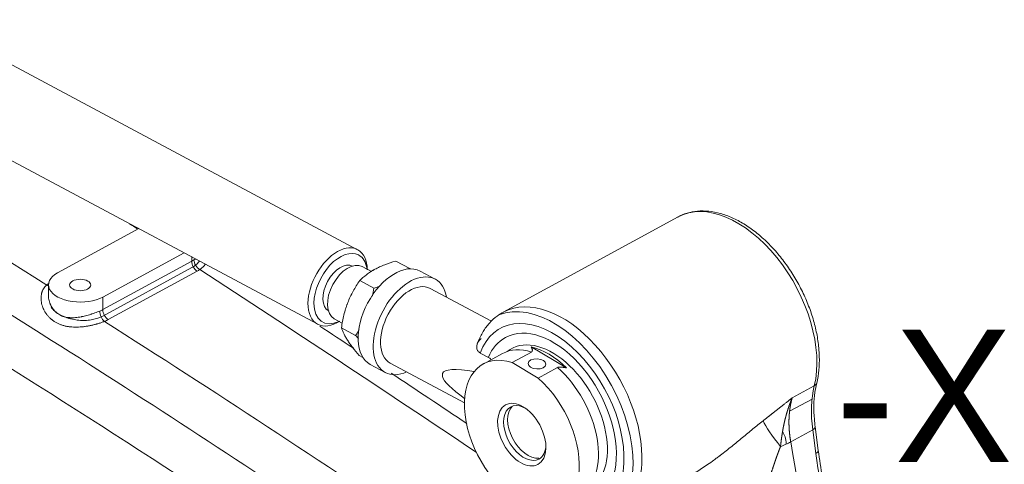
# Model space of a CAD drawing. Header units: millimetres. Extents: x -46 to 5160, y -5105 to -1541.
# Tile 102 of 104: x 5070 to 5107, y -4740 to -4723. Entities that reach past the tile are written whole.
import ezdxf
from ezdxf.enums import TextEntityAlignment as Align

# ---------------------------------------------------------------- set-up
doc = ezdxf.new("R2010")
doc.units = ezdxf.units.MM
doc.header["$LTSCALE"] = 0.3175
doc.layers.add('1轮廓实线层', color=7, linetype='Continuous', lineweight=18)
doc.layers.add('6文字层', color=3, linetype='Continuous', lineweight=13)

# ---------------------------------------------------------------- blocks, each defined once
blk = doc.blocks.new('MR10C-1488-Z')
at = {"layer": '1轮廓实线层'}
for p, q in [((5963.776, -5126.213), (5922.083, -5103.91)), ((5918.12, -5105.419), (5962.267, -5129.034)), ((5975.887, -5124.976), (5969.276, -5128.577)), ((5955.506, -5125.418), (5952.437, -5127.09)), ((5954.15, -5128.006), (5957.219, -5126.334)), ((5954.146, -5128.48), (5957.508, -5126.649)), ((5957.508, -5126.649), (5957.509, -5126.489)), ((5965.749, -5126.929), (5965.214, -5126.643)), ((5957.508, -5126.892), (5954.146, -5128.723)), ((5957.711, -5127.027), (5954.35, -5128.858)), ((5964.295, -5127.034), (5963.949, -5126.85)), ((5966.706, -5127.326), (5966.135, -5127.021)), ((5964.391, -5127.669), (5963.855, -5127.383)), ((5952.093, -5127.539), (5952.091, -5127.906)), ((5968.834, -5128.918), (5966.517, -5127.679)), ((5954.146, -5128.48), (5954.15, -5128.006)), ((5962.893, -5128.825), (5963.195, -5128.987)), ((5963.701, -5129.454), (5963.165, -5129.167)), ((5968.717, -5130.284), (5968.412, -5130.121)), ((5969.612, -5130.479), (5970.341, -5130.082)), ((5970.336, -5129.888), (5971.669, -5130.681)), ((5963.97, -5130.285), (5963.834, -5130.211)), ((5965.008, -5130.5), (5967.811, -5132)), ((5969.254, -5130.138), (5968.526, -5130.535)), ((5969.612, -5130.479), (5970.6, -5131.067)), ((5964.248, -5130.548), (5964.819, -5130.853)), ((5971.328, -5130.67), (5970.6, -5131.067)), ((5966.982, -5131.007), (5966.983, -5130.894)), ((5980.196, -5131.818), (5981.033, -5131.362)), ((5980.948, -5131.86), (5980.099, -5132.322)), ((5980.973, -5133.021), (5980.142, -5133.474)), ((5981.092, -5133.914), (5980.973, -5133.021)), ((5981.184, -5133.799), (5981.065, -5132.906))]:
    blk.add_line(p, q, dxfattribs=at)
for centre, major_axis, ratio, start_param, end_param in [((5977.991, -5128.84), (2.105, -3.864), 0.60337, 0.584479, 3.141571), ((5877.699, -5958.875), (497.491, -913.292), 0.60337, 2.30228, 2.302711), ((5977.991, -5128.84), (2.105, -3.864), 0.60337, 3.141571, 3.152144), ((5963.021, -5127.623), (-0.755, -1.411), 0.587081, 2.330204, 5.442147), ((5963.135, -5127.684), (0.679, 1.27), 0.587081, 6.283185, 8.58374), ((5963.135, -5127.684), (0.679, 1.27), 0.587081, 5.603448, 6.283185), ((5957.736, -5126.771), (0.153, -0.281), 0.60337, 3.969013, 5.440688), ((5957.842, -5126.706), (-0.182, 0.263), 0.656131, 0.760758, 2.232993), ((5963.135, -5127.684), (0.453, 0.846), 0.587081, 0.000025, 3.141519), ((5963.421, -5127.837), (0.528, 0.988), 0.587081, 0.000025, 3.14152), ((5965.191, -5128.784), (0.943, 1.764), 0.587081, 0.000025, 3.141519), ((5953.293, -5127.548), (-1.2, 0.009), 0.539704, 5.511469, 8.653062), ((5877.699, -5958.875), (497.491, -913.292), 0.60337, 2.284945, 2.299103), ((5965.762, -5129.09), (-0.943, -1.764), 0.587081, 2.49818, 6.283185), ((5965.762, -5129.09), (0.755, 1.411), 0.587081, 0.000026, 3.14152), ((5952.051, -5127.292), (-0.197, 0.252), 0.680853, 2.196648, 2.451275), ((5963.021, -5127.623), (-0.755, -1.411), 0.587081, 5.442147, 6.283185), ((5963.135, -5127.684), (0.679, 1.27), 0.587081, 2.300555, 3.821282), ((5971.044, -5132.624), (-2.105, 3.864), 0.60337, 3.21375, 6.212149), ((5971.381, -5132.441), (-2.105, 3.864), 0.60337, 3.918367, 6.273579), ((5954.231, -5128.67), (0.121, -0.296), 0.531083, 4.031958, 5.504442), ((5954.375, -5128.602), (0.153, -0.281), 0.60337, 3.969013, 5.440688), ((5971.044, -5132.624), (1.875, -3.442), 0.60337, 0.776774, 3.632089), ((5963.021, -5127.623), (-0.755, -1.411), 0.587081, 0, 0.81144), ((5971.044, -5132.624), (-1.684, 3.091), 0.60337, 3.918367, 6.283185), ((5971.044, -5132.624), (-1.684, 3.091), 0.60337, 0, 0.449165), ((5971.044, -5132.624), (-1.454, 2.67), 0.60337, 3.037055, 6.38772), ((5969.98, -5133.204), (1.454, -2.67), 0.60337, 2.577492, 8.400834), ((5970.708, -5132.807), (1.454, -2.67), 0.60337, 2.577492, 3.141628), ((5970.876, -5132.716), (1.485, -2.726), 0.60337, 2.041462, 2.653678), ((5965.762, -5129.09), (-0.943, -1.764), 0.587081, 0, 0.643463), ((5977.344, -5135.285), (10.359, -4.395), 0.110665, 2.700569, 3.145538), ((5970.708, -5132.807), (1.454, -2.67), 0.60337, 6.283139, 8.400834), ((5972.467, -5132.676), (5.474, -1.819), 0.222724, 3.171612, 3.255567), ((5977.344, -5135.285), (10.359, -4.395), 0.110665, 3.229494, 3.595177), ((5984.351, -5134.113), (-2.296, 4.215), 0.60337, 0.584479, 1.004591), ((5980.812, -5131.179), (0.311, -0.076), 0.665082, 5.653093, 6.283622), ((5970.092, -5133.143), (0.536, -0.984), 0.60337, 2.332844, 6.283185), ((5970.245, -5133.06), (-0.536, 0.984), 0.60337, 0.159433, 2.896219), ((5981.237, -5134.748), (2.188, -2.336), 0.126694, 3.522126, 4.111533), ((5980.748, -5132.948), (0.317, 0.042), 0.427785, 5.44328, 6.2787), ((5979.016, -5133.11), (-1.579, -0.26), 0.449538, 1.983661, 2.288326), ((5984.511, -5126.2), (3.427, -28.687), 0.185071, 4.946595, 5.50408), ((5970.092, -5133.143), (0.536, -0.984), 0.60337, 0, 0.776774), ((5980.867, -5133.841), (0.317, 0.042), 0.427785, 5.44328, 6.285205), ((5971.044, -5132.624), (-1.684, 3.091), 0.60337, 2.613231, 3.918367), ((5998.124, -5124.637), (-6.913, -23.773), 0.666677, 5.297048, 5.492355), ((5971.044, -5132.624), (1.875, -3.442), 0.60337, 0, 0.776774), ((5971.381, -5132.441), (-2.105, 3.864), 0.60337, 3.14151, 3.918367)]:
    blk.add_ellipse(centre, major_axis=major_axis, ratio=ratio, start_param=start_param, end_param=end_param, dxfattribs=at)
for centre, major_axis, ratio in [((5953.293, -5127.548), (-0.4, 0.003), 0.539704), ((5970.554, -5130.529), (-0.336, 0.017), 0.568732), ((5969.98, -5133.204), (-0.612, 1.124), 0.60337)]:
    blk.add_ellipse(centre, major_axis=major_axis, ratio=ratio, dxfattribs=at)
for points, knots in [([(5915.272, -5106.488), (5917.887, -5107.848), (5920.488, -5109.23), (5925.537, -5111.967), (5927.986, -5113.319), (5930.728, -5114.863), (5931.032, -5115.035), (5931.641, -5115.379), (5932.553, -5115.896), (5934.678, -5117.109), (5936.492, -5118.159), (5942.524, -5121.684), (5947.3, -5124.579), (5952.027, -5127.549)], [0.2646096, 0.2646096, 0.2646096, 0.2646096, 0.4178219, 0.4178219, 0.5633664, 0.5633664, 0.5815595, 0.5815595, 0.5997526, 0.6361387, 0.708911, 0.708911, 1, 1, 1, 1]), ([(5913.888, -5107.556), (5914.023, -5107.626), (5914.158, -5107.697), (5927.295, -5114.555), (5939.932, -5121.849), (5955.94, -5132.005), (5959.634, -5134.415), (5963.295, -5136.87)], [0.2109708, 0.2109708, 0.2109708, 0.2109708, 0.2172168, 0.2172168, 0.8177813, 0.8177813, 1, 1, 1, 1]), ([(5961.24, -5137.541), (5956.186, -5134.183), (5951.075, -5130.914), (5940.735, -5124.556), (5935.507, -5121.466), (5929.89, -5118.278), (5929.56, -5118.091), (5928.898, -5117.717), (5928.567, -5117.531), (5927.573, -5116.973), (5925.583, -5115.861), (5920.921, -5113.296), (5916.895, -5111.149), (5913.894, -5109.583), (5913.589, -5109.424), (5913.285, -5109.266)], [0, 0, 0, 0, 0.2508269, 0.2508269, 0.5016539, 0.5016539, 0.5173306, 0.5173306, 0.5330073, 0.5330073, 0.5643606, 0.6270674, 0.7524808, 0.7524808, 0.7666184, 0.7666184, 0.7666184, 0.7666184]), ([(5913.282, -5118.601), (5913.601, -5118.697), (5915.086, -5119.15), (5917.732, -5120.002), (5921.21, -5121.217), (5924.677, -5122.521), (5928.13, -5123.915), (5931.572, -5125.399), (5935, -5126.972), (5938.416, -5128.634), (5941.82, -5130.386), (5945.21, -5132.229), (5948.588, -5134.162), (5951.953, -5136.186), (5954.849, -5138.014), (5956.623, -5139.176), (5957.281, -5139.613)], [0.1748846, 0.1748846, 0.1748846, 0.1748846, 0.1924094, 0.2565459, 0.3206824, 0.3848189, 0.4489554, 0.5130919, 0.5772283, 0.6413648, 0.7055013, 0.7696378, 0.8337743, 0.8979107, 0.9620472, 1, 1, 1, 1]), ([(5913.282, -5119.664), (5913.969, -5119.866), (5915.709, -5120.393), (5918.497, -5121.295), (5921.646, -5122.391), (5924.787, -5123.562), (5927.922, -5124.81), (5931.051, -5126.133), (5934.17, -5127.532), (5937.278, -5129.004), (5940.371, -5130.55), (5943.45, -5132.168), (5946.516, -5133.86), (5949.568, -5135.624), (5952.599, -5137.458), (5955.111, -5139.045), (5956.609, -5140.024), (5957.109, -5140.354)], [0.1934834, 0.1934834, 0.1934834, 0.1934834, 0.2307169, 0.2877813, 0.3447912, 0.401779, 0.4587774, 0.5158076, 0.5728981, 0.6299128, 0.6868723, 0.7438099, 0.8007587, 0.8577411, 0.9147814, 0.9714776, 1, 1, 1, 1]), ([(5981.123, -5131.255), (5981.143, -5131.174), (5981.191, -5130.936), (5981.232, -5130.518), (5981.219, -5129.996), (5981.146, -5129.452), (5981.015, -5128.897), (5980.829, -5128.341), (5980.591, -5127.795), (5980.307, -5127.269), (5979.98, -5126.77), (5979.617, -5126.309), (5979.225, -5125.893), (5978.808, -5125.531), (5978.374, -5125.229), (5977.93, -5124.994), (5977.484, -5124.832), (5977.045, -5124.748), (5976.62, -5124.742), (5976.227, -5124.825), (5975.972, -5124.913), (5975.863, -5124.99), (5975.86, -5124.993)], [0, 0, 0, 0, 0.02896, 0.082845, 0.136879, 0.190963, 0.24499, 0.298946, 0.352848, 0.406728, 0.460625, 0.514567, 0.568593, 0.622743, 0.677042, 0.731487, 0.785982, 0.840267, 0.893959, 0.946686, 0.998378, 1, 1, 1, 1]), ([(5957.651, -5126.796), (5957.656, -5126.792), (5957.662, -5126.787), (5957.689, -5126.765), (5957.708, -5126.748), (5957.744, -5126.712), (5957.76, -5126.695), (5957.783, -5126.666), (5957.791, -5126.655), (5957.798, -5126.644)], [0, 0, 0, 0, 0.089892, 0.089892, 0.432509, 0.432509, 0.775127, 0.775127, 1, 1, 1, 1]), ([(5958.024, -5126.764), (5958.022, -5126.768), (5958.019, -5126.772), (5958.013, -5126.781), (5958.009, -5126.786), (5957.991, -5126.809), (5957.975, -5126.828), (5957.937, -5126.866), (5957.916, -5126.885), (5957.87, -5126.923), (5957.845, -5126.943), (5957.817, -5126.962)], [0, 0, 0, 0, 0.064075, 0.064075, 0.13607, 0.13607, 0.424046, 0.424046, 0.712023, 0.712023, 1, 1, 1, 1]), ([(5965.214, -5126.643), (5965.07, -5126.686), (5964.932, -5126.732), (5964.734, -5126.809), (5964.67, -5126.837), (5964.546, -5126.893), (5964.486, -5126.923), (5964.414, -5126.963), (5964.4, -5126.971), (5964.379, -5126.983), (5964.372, -5126.987), (5964.358, -5126.995), (5964.323, -5127.015), (5964.289, -5127.036), (5964.21, -5127.087), (5964.161, -5127.122), (5964.019, -5127.229), (5963.934, -5127.305), (5963.855, -5127.383)], [0, 0, 0, 0, 0.25, 0.25, 0.375, 0.375, 0.5, 0.5, 0.53125, 0.53125, 0.546875, 0.546875, 0.5625, 0.625, 0.625, 0.75, 0.75, 1, 1, 1, 1]), ([(5952.027, -5127.549), (5952.05, -5127.531), (5952.08, -5127.509), (5952.112, -5127.489), (5952.117, -5127.486)], [0, 0, 0, 0, 0.828776, 1, 1, 1, 1]), ([(5963.855, -5127.383), (5963.766, -5127.511), (5963.683, -5127.643), (5963.569, -5127.851), (5963.533, -5127.921), (5963.465, -5128.066), (5963.433, -5128.14), (5963.396, -5128.235), (5963.389, -5128.254), (5963.379, -5128.283), (5963.375, -5128.292), (5963.368, -5128.312), (5963.351, -5128.36), (5963.335, -5128.408), (5963.299, -5128.525), (5963.277, -5128.604), (5963.219, -5128.842), (5963.189, -5129.004), (5963.165, -5129.167)], [0, 0, 0, 0, 0.25, 0.25, 0.375, 0.375, 0.5, 0.5, 0.53125, 0.53125, 0.546875, 0.546875, 0.5625, 0.625, 0.625, 0.75, 0.75, 1, 1, 1, 1]), ([(5954.207, -5128.926), (5954.172, -5128.94), (5954.136, -5128.953), (5954.061, -5128.979), (5954.023, -5128.991), (5953.964, -5129.009), (5953.944, -5129.015), (5953.914, -5129.024), (5953.903, -5129.026), (5953.883, -5129.032), (5953.873, -5129.035), (5953.821, -5129.049), (5953.779, -5129.059), (5953.695, -5129.078), (5953.653, -5129.086), (5953.568, -5129.102), (5953.525, -5129.109), (5953.461, -5129.118), (5953.439, -5129.121), (5953.407, -5129.125), (5953.396, -5129.126), (5953.374, -5129.128), (5953.363, -5129.129), (5953.309, -5129.134), (5953.266, -5129.137), (5953.181, -5129.141), (5953.139, -5129.141), (5953.055, -5129.14), (5953.013, -5129.138), (5952.961, -5129.134), (5952.951, -5129.133), (5952.93, -5129.131), (5952.899, -5129.128), (5952.869, -5129.124), (5952.809, -5129.115), (5952.73, -5129.1), (5952.654, -5129.08), (5952.598, -5129.062), (5952.579, -5129.056), (5952.543, -5129.042), (5952.525, -5129.035), (5952.472, -5129.013), (5952.437, -5128.997), (5952.371, -5128.962), (5952.307, -5128.924), (5952.248, -5128.881), (5952.213, -5128.852), (5952.206, -5128.846), (5952.192, -5128.834), (5952.185, -5128.828), (5952.164, -5128.81), (5952.151, -5128.798), (5952.112, -5128.76), (5952.064, -5128.708), (5952.021, -5128.652), (5951.981, -5128.594), (5951.963, -5128.564), (5951.937, -5128.519), (5951.929, -5128.503), (5951.917, -5128.48), (5951.914, -5128.472), (5951.906, -5128.457), (5951.903, -5128.449), (5951.885, -5128.409), (5951.873, -5128.377), (5951.851, -5128.313), (5951.842, -5128.28), (5951.828, -5128.215), (5951.822, -5128.182), (5951.817, -5128.141), (5951.816, -5128.133), (5951.815, -5128.116), (5951.814, -5128.108), (5951.813, -5128.083), (5951.812, -5128.067), (5951.812, -5128.018), (5951.813, -5127.986), (5951.821, -5127.923), (5951.826, -5127.891), (5951.838, -5127.846), (5951.842, -5127.831), (5951.849, -5127.808), (5951.852, -5127.801), (5951.857, -5127.786), (5951.86, -5127.779), (5951.875, -5127.742), (5951.889, -5127.715), (5951.921, -5127.662), (5951.939, -5127.637), (5951.98, -5127.591), (5952.002, -5127.569), (5952.027, -5127.549)], [0, 0, 0, 0, 0.03125, 0.03125, 0.0625, 0.0625, 0.078125, 0.078125, 0.085938, 0.085938, 0.09375, 0.09375, 0.125, 0.125, 0.15625, 0.15625, 0.1875, 0.1875, 0.203125, 0.203125, 0.210938, 0.210938, 0.21875, 0.21875, 0.25, 0.25, 0.28125, 0.28125, 0.3125, 0.3125, 0.320313, 0.320313, 0.328125, 0.34375, 0.34375, 0.375, 0.40625, 0.40625, 0.421875, 0.421875, 0.4375, 0.4375, 0.46875, 0.46875, 0.5, 0.53125, 0.53125, 0.539063, 0.539063, 0.546875, 0.546875, 0.5625, 0.5625, 0.59375, 0.625, 0.625, 0.65625, 0.65625, 0.671875, 0.671875, 0.679688, 0.679688, 0.6875, 0.6875, 0.71875, 0.71875, 0.75, 0.75, 0.78125, 0.78125, 0.789062, 0.789062, 0.796875, 0.796875, 0.8125, 0.8125, 0.84375, 0.84375, 0.875, 0.875, 0.890625, 0.890625, 0.898438, 0.898438, 0.90625, 0.90625, 0.9375, 0.9375, 0.96875, 0.96875, 1, 1, 1, 1]), ([(5952.091, -5127.92), (5952.091, -5127.948), (5952.092, -5127.977), (5952.098, -5128.034), (5952.103, -5128.064), (5952.114, -5128.123), (5952.121, -5128.152), (5952.135, -5128.196), (5952.139, -5128.21), (5952.147, -5128.232), (5952.149, -5128.239), (5952.155, -5128.254), (5952.158, -5128.261), (5952.172, -5128.296), (5952.185, -5128.324), (5952.214, -5128.378), (5952.23, -5128.404), (5952.264, -5128.455), (5952.282, -5128.48), (5952.313, -5128.515), (5952.323, -5128.526), (5952.339, -5128.543), (5952.345, -5128.549), (5952.356, -5128.56), (5952.362, -5128.565), (5952.391, -5128.592), (5952.439, -5128.632), (5952.493, -5128.665), (5952.535, -5128.688), (5952.549, -5128.695), (5952.571, -5128.705), (5952.579, -5128.708), (5952.594, -5128.715), (5952.601, -5128.718), (5952.616, -5128.724), (5952.624, -5128.727), (5952.64, -5128.732), (5952.647, -5128.735), (5952.671, -5128.743), (5952.687, -5128.747), (5952.735, -5128.76), (5952.768, -5128.767), (5952.834, -5128.777), (5952.868, -5128.781), (5952.92, -5128.784), (5952.937, -5128.785), (5952.963, -5128.786), (5952.972, -5128.786), (5952.99, -5128.786), (5952.998, -5128.786), (5953.043, -5128.785), (5953.078, -5128.783), (5953.149, -5128.777), (5953.185, -5128.773), (5953.256, -5128.763), (5953.292, -5128.757), (5953.338, -5128.748), (5953.347, -5128.747), (5953.365, -5128.743), (5953.392, -5128.737), (5953.419, -5128.731), (5953.472, -5128.719), (5953.507, -5128.71), (5953.578, -5128.691), (5953.612, -5128.681), (5953.664, -5128.665), (5953.681, -5128.66), (5953.707, -5128.652), (5953.716, -5128.649), (5953.733, -5128.643), (5953.741, -5128.64), (5953.784, -5128.626), (5953.817, -5128.615), (5953.881, -5128.592), (5953.913, -5128.58), (5953.974, -5128.557), (5954.004, -5128.545), (5954.033, -5128.533)], [0, 0, 0, 0, 0.037845, 0.037845, 0.077934, 0.077934, 0.118024, 0.118024, 0.138069, 0.138069, 0.148092, 0.148092, 0.158114, 0.158114, 0.198204, 0.198204, 0.238294, 0.238294, 0.278383, 0.278383, 0.298428, 0.298428, 0.308451, 0.308451, 0.318473, 0.318473, 0.358563, 0.398653, 0.398653, 0.418698, 0.418698, 0.42872, 0.42872, 0.438743, 0.438743, 0.448765, 0.448765, 0.458788, 0.458788, 0.478832, 0.478832, 0.518922, 0.518922, 0.559012, 0.559012, 0.579057, 0.579057, 0.589079, 0.589079, 0.599102, 0.599102, 0.639192, 0.639192, 0.679282, 0.679282, 0.719371, 0.719371, 0.729394, 0.729394, 0.739416, 0.759461, 0.759461, 0.799551, 0.799551, 0.839641, 0.839641, 0.859686, 0.859686, 0.869708, 0.869708, 0.879731, 0.879731, 0.91982, 0.91982, 0.95991, 0.95991, 1, 1, 1, 1]), ([(5954.083, -5128.755), (5954.045, -5128.773), (5954.005, -5128.789), (5953.931, -5128.814), (5953.898, -5128.824), (5953.829, -5128.842), (5953.793, -5128.85), (5953.684, -5128.871), (5953.609, -5128.88), (5953.456, -5128.889), (5953.376, -5128.889), (5953.22, -5128.88), (5953.142, -5128.87), (5953.026, -5128.85), (5952.987, -5128.842), (5952.912, -5128.824), (5952.838, -5128.803), (5952.767, -5128.779), (5952.698, -5128.753), (5952.664, -5128.739), (5952.565, -5128.694), (5952.504, -5128.661), (5952.393, -5128.588), (5952.342, -5128.548), (5952.258, -5128.47), (5952.224, -5128.431), (5952.195, -5128.39)], [0, 0, 0, 0, 0.067387, 0.067387, 0.119765, 0.119765, 0.172144, 0.172144, 0.2769, 0.2769, 0.381657, 0.381657, 0.486414, 0.486414, 0.538792, 0.538792, 0.59117, 0.643549, 0.643549, 0.695927, 0.695927, 0.800684, 0.800684, 0.90544, 0.90544, 1, 1, 1, 1]), ([(5969.306, -5128.57), (5969.216, -5128.613), (5969.018, -5128.729), (5968.75, -5128.979), (5968.506, -5129.306), (5968.369, -5129.583), (5968.307, -5129.745), (5968.298, -5129.772)], [0, 0, 0, 0, 0.190074, 0.440905, 0.692931, 0.949604, 1, 1, 1, 1]), ([(5954.083, -5128.755), (5954.104, -5128.745), (5954.125, -5128.735), (5954.145, -5128.724), (5954.146, -5128.724), (5954.146, -5128.723)], [0, 0, 0, 0, 0.96877, 0.96877, 1, 1, 1, 1]), ([(5963.165, -5129.167), (5963.187, -5129.235), (5963.215, -5129.306), (5963.27, -5129.422), (5963.291, -5129.461), (5963.337, -5129.544), (5963.363, -5129.587), (5963.399, -5129.642), (5963.406, -5129.653), (5963.417, -5129.67), (5963.421, -5129.676), (5963.428, -5129.687), (5963.448, -5129.716), (5963.468, -5129.745), (5963.517, -5129.815), (5963.553, -5129.862), (5963.664, -5130.008), (5963.746, -5130.108), (5963.834, -5130.211)], [0, 0, 0, 0, 0.25, 0.25, 0.375, 0.375, 0.5, 0.5, 0.53125, 0.53125, 0.546875, 0.546875, 0.5625, 0.625, 0.625, 0.75, 0.75, 1, 1, 1, 1]), ([(5968.412, -5130.121), (5968.41, -5130.119), (5968.371, -5130.098), (5968.334, -5130.063), (5968.291, -5129.991), (5968.269, -5129.909), (5968.285, -5129.784), (5968.346, -5129.667), (5968.41, -5129.604), (5968.446, -5129.576)], [0, 0, 0, 0, 0.01223, 0.214096, 0.240229, 0.427108, 0.613299, 0.81461, 1, 1, 1, 1]), ([(5970.341, -5130.082), (5970.346, -5130.079), (5970.35, -5130.076), (5970.357, -5130.071), (5970.358, -5130.069), (5970.362, -5130.066), (5970.363, -5130.064), (5970.368, -5130.058), (5970.37, -5130.054), (5970.374, -5130.046), (5970.375, -5130.042), (5970.377, -5130.036), (5970.377, -5130.034), (5970.378, -5130.03), (5970.378, -5130.027), (5970.379, -5130.021), (5970.379, -5130.017), (5970.379, -5130.004), (5970.378, -5129.996), (5970.374, -5129.979), (5970.372, -5129.971), (5970.368, -5129.958), (5970.367, -5129.954), (5970.363, -5129.946), (5970.362, -5129.942), (5970.357, -5129.929), (5970.353, -5129.921), (5970.345, -5129.904), (5970.34, -5129.896), (5970.336, -5129.888)], [0, 0, 0, 0, 0.0625, 0.0625, 0.09375, 0.09375, 0.125, 0.125, 0.1875, 0.1875, 0.25, 0.25, 0.28125, 0.28125, 0.3125, 0.3125, 0.375, 0.375, 0.5, 0.5, 0.625, 0.625, 0.6875, 0.6875, 0.75, 0.75, 0.875, 0.875, 1, 1, 1, 1]), ([(5968.717, -5130.284), (5968.735, -5130.293), (5968.773, -5130.319), (5968.803, -5130.354), (5968.816, -5130.376)], [0, 0, 0, 0, 0.437789, 1, 1, 1, 1]), ([(5971.669, -5130.681), (5971.655, -5130.678), (5971.641, -5130.675), (5971.612, -5130.67), (5971.598, -5130.668), (5971.569, -5130.663), (5971.555, -5130.661), (5971.526, -5130.657), (5971.512, -5130.655), (5971.482, -5130.653), (5971.468, -5130.652), (5971.445, -5130.651), (5971.438, -5130.651), (5971.423, -5130.651), (5971.416, -5130.651), (5971.401, -5130.652), (5971.393, -5130.652), (5971.383, -5130.654), (5971.379, -5130.654), (5971.372, -5130.655), (5971.368, -5130.656), (5971.358, -5130.658), (5971.352, -5130.66), (5971.342, -5130.663), (5971.339, -5130.664), (5971.333, -5130.667), (5971.331, -5130.668), (5971.328, -5130.67)], [0, 0, 0, 0, 0.125, 0.125, 0.25, 0.25, 0.375, 0.375, 0.5, 0.5, 0.625, 0.625, 0.6875, 0.6875, 0.75, 0.75, 0.8125, 0.8125, 0.84375, 0.84375, 0.875, 0.875, 0.9375, 0.9375, 0.96875, 0.96875, 1, 1, 1, 1]), ([(5981.065, -5132.906), (5981.053, -5132.81), (5981.023, -5132.534), (5981.008, -5132.093), (5981.044, -5131.637), (5981.095, -5131.369), (5981.123, -5131.255)], [0, 0, 0, 0, 0.157814, 0.459421, 0.760503, 1, 1, 1, 1]), ([(5979.096, -5132.682), (5979.101, -5132.678), (5979.112, -5132.669), (5979.129, -5132.656), (5979.146, -5132.643), (5979.162, -5132.63), (5979.179, -5132.616), (5979.196, -5132.603), (5979.213, -5132.59), (5979.23, -5132.576), (5979.247, -5132.563), (5979.265, -5132.549), (5979.282, -5132.535), (5979.3, -5132.521), (5979.317, -5132.508), (5979.335, -5132.494), (5979.353, -5132.48), (5979.371, -5132.466), (5979.389, -5132.451), (5979.407, -5132.437), (5979.425, -5132.423), (5979.443, -5132.409), (5979.461, -5132.394), (5979.48, -5132.38), (5979.498, -5132.365), (5979.517, -5132.35), (5979.536, -5132.336), (5979.555, -5132.321), (5979.573, -5132.306), (5979.592, -5132.291), (5979.612, -5132.276), (5979.631, -5132.261), (5979.658, -5132.24), (5979.693, -5132.212), (5979.736, -5132.179), (5979.78, -5132.144), (5979.824, -5132.11), (5979.869, -5132.075), (5979.914, -5132.039), (5979.96, -5132.003), (5980.006, -5131.967), (5980.053, -5131.93), (5980.1, -5131.893), (5980.148, -5131.856), (5980.18, -5131.83), (5980.196, -5131.818)], [0, 0, 0, 0, 0.014736, 0.029565, 0.044487, 0.0595, 0.074607, 0.089806, 0.105097, 0.120481, 0.135958, 0.151528, 0.167191, 0.182946, 0.198794, 0.214735, 0.230769, 0.246896, 0.263117, 0.27943, 0.295836, 0.312336, 0.328928, 0.345614, 0.362394, 0.379266, 0.396232, 0.413291, 0.430444, 0.44769, 0.465029, 0.482462, 0.499988, 0.538815, 0.578158, 0.618016, 0.658391, 0.699282, 0.74069, 0.782614, 0.825056, 0.868016, 0.911493, 0.955487, 1, 1, 1, 1]), ([(5980.196, -5131.818), (5980.195, -5131.822), (5980.191, -5131.83), (5980.186, -5131.843), (5980.181, -5131.855), (5980.175, -5131.868), (5980.17, -5131.88), (5980.165, -5131.893), (5980.16, -5131.905), (5980.155, -5131.918), (5980.15, -5131.93), (5980.145, -5131.943), (5980.141, -5131.955), (5980.136, -5131.967), (5980.131, -5131.98), (5980.126, -5131.992), (5980.122, -5132.004), (5980.117, -5132.017), (5980.112, -5132.029), (5980.108, -5132.041), (5980.103, -5132.053), (5980.099, -5132.066), (5980.095, -5132.078), (5980.09, -5132.09), (5980.086, -5132.102), (5980.082, -5132.114), (5980.077, -5132.126), (5980.073, -5132.138), (5980.069, -5132.15), (5980.065, -5132.162), (5980.061, -5132.174), (5980.057, -5132.186), (5980.053, -5132.198), (5980.049, -5132.21), (5980.045, -5132.222), (5980.041, -5132.234), (5980.037, -5132.246), (5980.033, -5132.258), (5980.03, -5132.269), (5980.026, -5132.281), (5980.022, -5132.293), (5980.018, -5132.305), (5980.015, -5132.316), (5980.011, -5132.328), (5980.008, -5132.34), (5980.004, -5132.351), (5980.001, -5132.363), (5979.997, -5132.375), (5979.994, -5132.386), (5979.99, -5132.398), (5979.987, -5132.409), (5979.984, -5132.421), (5979.981, -5132.432), (5979.977, -5132.444), (5979.974, -5132.455), (5979.971, -5132.466), (5979.968, -5132.478), (5979.965, -5132.489), (5979.962, -5132.5), (5979.959, -5132.511), (5979.956, -5132.523), (5979.953, -5132.534), (5979.95, -5132.545), (5979.947, -5132.556), (5979.944, -5132.567), (5979.941, -5132.578), (5979.938, -5132.589), (5979.936, -5132.6), (5979.933, -5132.611), (5979.93, -5132.622), (5979.927, -5132.633), (5979.925, -5132.644), (5979.922, -5132.655), (5979.919, -5132.666), (5979.917, -5132.677), (5979.914, -5132.687), (5979.912, -5132.698), (5979.909, -5132.709), (5979.907, -5132.72), (5979.904, -5132.73), (5979.902, -5132.741), (5979.9, -5132.751), (5979.897, -5132.762), (5979.895, -5132.772), (5979.893, -5132.783), (5979.89, -5132.793), (5979.888, -5132.804), (5979.886, -5132.814), (5979.884, -5132.825), (5979.881, -5132.835), (5979.879, -5132.845), (5979.877, -5132.855), (5979.875, -5132.866), (5979.873, -5132.876), (5979.871, -5132.886), (5979.869, -5132.896), (5979.867, -5132.906), (5979.865, -5132.916), (5979.863, -5132.926), (5979.861, -5132.936), (5979.859, -5132.946), (5979.857, -5132.956), (5979.855, -5132.966), (5979.853, -5132.976), (5979.852, -5132.986), (5979.85, -5132.995), (5979.848, -5133.005), (5979.846, -5133.015), (5979.845, -5133.025), (5979.843, -5133.034), (5979.841, -5133.044), (5979.839, -5133.053), (5979.838, -5133.063), (5979.836, -5133.072), (5979.835, -5133.082), (5979.833, -5133.091), (5979.831, -5133.101), (5979.83, -5133.11), (5979.828, -5133.119), (5979.827, -5133.129), (5979.825, -5133.138), (5979.824, -5133.147), (5979.822, -5133.156), (5979.821, -5133.165), (5979.819, -5133.174), (5979.818, -5133.184), (5979.816, -5133.193), (5979.815, -5133.202), (5979.814, -5133.21), (5979.812, -5133.219), (5979.811, -5133.228), (5979.81, -5133.237), (5979.808, -5133.246), (5979.807, -5133.255), (5979.806, -5133.263), (5979.805, -5133.272), (5979.803, -5133.281), (5979.802, -5133.289), (5979.801, -5133.298), (5979.8, -5133.306), (5979.798, -5133.315), (5979.797, -5133.323), (5979.796, -5133.332), (5979.795, -5133.34), (5979.794, -5133.348), (5979.793, -5133.357), (5979.792, -5133.365), (5979.79, -5133.373), (5979.789, -5133.381), (5979.788, -5133.39), (5979.787, -5133.398), (5979.786, -5133.406), (5979.785, -5133.414), (5979.784, -5133.422), (5979.783, -5133.43), (5979.782, -5133.438), (5979.781, -5133.445), (5979.78, -5133.453), (5979.779, -5133.461), (5979.778, -5133.469), (5979.777, -5133.477), (5979.776, -5133.484), (5979.775, -5133.492), (5979.774, -5133.499), (5979.773, -5133.507), (5979.773, -5133.514), (5979.772, -5133.522), (5979.771, -5133.529), (5979.77, -5133.537), (5979.769, -5133.544), (5979.768, -5133.551), (5979.767, -5133.559), (5979.766, -5133.566), (5979.766, -5133.573), (5979.765, -5133.58), (5979.764, -5133.587), (5979.763, -5133.594), (5979.762, -5133.601), (5979.761, -5133.608), (5979.761, -5133.615), (5979.76, -5133.622), (5979.759, -5133.629), (5979.758, -5133.636), (5979.758, -5133.643), (5979.757, -5133.649), (5979.756, -5133.654), (5979.756, -5133.656)], [0, 0, 0, 0, 0.007519, 0.015015, 0.022487, 0.029935, 0.037359, 0.044759, 0.052136, 0.059489, 0.066818, 0.074124, 0.081406, 0.088664, 0.095899, 0.103111, 0.110298, 0.117463, 0.124603, 0.131721, 0.138815, 0.145885, 0.152932, 0.159956, 0.166956, 0.173934, 0.180887, 0.187818, 0.194725, 0.201609, 0.20847, 0.215308, 0.222122, 0.228913, 0.235682, 0.242427, 0.249149, 0.255848, 0.262523, 0.269176, 0.275806, 0.282413, 0.288997, 0.295558, 0.302096, 0.308611, 0.315104, 0.321573, 0.32802, 0.334443, 0.340844, 0.347223, 0.353578, 0.359911, 0.366221, 0.372508, 0.378772, 0.385014, 0.391233, 0.39743, 0.403603, 0.409755, 0.415883, 0.421989, 0.428073, 0.434133, 0.440172, 0.446188, 0.452181, 0.458152, 0.4641, 0.470026, 0.475929, 0.48181, 0.487669, 0.493505, 0.499318, 0.50511, 0.510879, 0.516625, 0.522349, 0.528051, 0.533731, 0.539388, 0.545023, 0.550635, 0.556225, 0.561793, 0.567339, 0.572863, 0.578364, 0.583843, 0.5893, 0.594734, 0.600146, 0.605536, 0.610904, 0.61625, 0.621573, 0.626875, 0.632154, 0.637411, 0.642646, 0.647858, 0.653049, 0.658217, 0.663364, 0.668488, 0.67359, 0.67867, 0.683727, 0.688763, 0.693776, 0.698768, 0.703737, 0.708684, 0.71361, 0.718513, 0.723393, 0.728252, 0.733089, 0.737904, 0.742696, 0.747467, 0.752215, 0.756942, 0.761646, 0.766328, 0.770988, 0.775626, 0.780242, 0.784836, 0.789408, 0.793957, 0.798485, 0.80299, 0.807474, 0.811935, 0.816374, 0.820791, 0.825186, 0.829559, 0.83391, 0.838239, 0.842545, 0.84683, 0.851092, 0.855332, 0.85955, 0.863746, 0.86792, 0.872071, 0.876201, 0.880308, 0.884393, 0.888456, 0.892497, 0.896516, 0.900512, 0.904486, 0.908438, 0.912368, 0.916275, 0.920161, 0.924024, 0.927865, 0.931683, 0.93548, 0.939254, 0.943006, 0.946735, 0.950443, 0.954128, 0.95779, 0.961431, 0.965049, 0.968645, 0.972218, 0.975769, 0.979298, 0.982804, 0.986288, 0.98975, 0.993189, 0.996606, 1, 1, 1, 1]), ([(5980.196, -5131.818), (5980.195, -5131.821), (5980.193, -5131.828), (5980.19, -5131.839), (5980.188, -5131.849), (5980.185, -5131.86), (5980.182, -5131.871), (5980.179, -5131.881), (5980.177, -5131.892), (5980.174, -5131.903), (5980.171, -5131.913), (5980.169, -5131.924), (5980.166, -5131.935), (5980.164, -5131.945), (5980.161, -5131.956), (5980.159, -5131.967), (5980.156, -5131.977), (5980.154, -5131.988), (5980.152, -5131.999), (5980.149, -5132.01), (5980.147, -5132.021), (5980.145, -5132.031), (5980.143, -5132.042), (5980.141, -5132.053), (5980.139, -5132.064), (5980.136, -5132.075), (5980.134, -5132.086), (5980.132, -5132.097), (5980.13, -5132.107), (5980.129, -5132.118), (5980.127, -5132.129), (5980.125, -5132.14), (5980.123, -5132.151), (5980.121, -5132.162), (5980.119, -5132.173), (5980.118, -5132.184), (5980.116, -5132.195), (5980.114, -5132.206), (5980.113, -5132.217), (5980.111, -5132.228), (5980.11, -5132.239), (5980.108, -5132.25), (5980.107, -5132.261), (5980.105, -5132.272), (5980.104, -5132.283), (5980.102, -5132.295), (5980.101, -5132.306), (5980.1, -5132.317), (5980.098, -5132.328), (5980.097, -5132.339), (5980.096, -5132.35), (5980.095, -5132.361), (5980.094, -5132.372), (5980.093, -5132.384), (5980.092, -5132.395), (5980.091, -5132.406), (5980.09, -5132.417), (5980.089, -5132.428), (5980.088, -5132.44), (5980.087, -5132.451), (5980.086, -5132.462), (5980.085, -5132.473), (5980.084, -5132.485), (5980.084, -5132.496), (5980.083, -5132.507), (5980.082, -5132.518), (5980.082, -5132.53), (5980.081, -5132.545), (5980.08, -5132.564), (5980.079, -5132.586), (5980.078, -5132.609), (5980.077, -5132.632), (5980.077, -5132.654), (5980.076, -5132.677), (5980.076, -5132.7), (5980.076, -5132.723), (5980.076, -5132.746), (5980.076, -5132.769), (5980.076, -5132.792), (5980.077, -5132.815), (5980.077, -5132.838), (5980.078, -5132.861), (5980.079, -5132.884), (5980.079, -5132.908), (5980.081, -5132.931), (5980.082, -5132.954), (5980.083, -5132.977), (5980.085, -5133.001), (5980.086, -5133.024), (5980.088, -5133.048), (5980.09, -5133.071), (5980.092, -5133.095), (5980.094, -5133.118), (5980.096, -5133.142), (5980.098, -5133.165), (5980.101, -5133.189), (5980.104, -5133.212), (5980.106, -5133.236), (5980.109, -5133.26), (5980.112, -5133.284), (5980.116, -5133.307), (5980.119, -5133.331), (5980.122, -5133.355), (5980.126, -5133.379), (5980.13, -5133.402), (5980.134, -5133.426), (5980.138, -5133.45), (5980.14, -5133.466), (5980.142, -5133.474)], [0, 0, 0, 0, 0.007053, 0.014103, 0.021148, 0.02819, 0.035229, 0.042264, 0.049295, 0.056322, 0.063346, 0.070366, 0.077382, 0.084395, 0.091404, 0.098409, 0.10541, 0.112408, 0.119403, 0.126393, 0.133381, 0.140364, 0.147344, 0.15432, 0.161292, 0.168261, 0.175226, 0.182188, 0.189145, 0.1961, 0.20305, 0.209997, 0.216941, 0.22388, 0.230817, 0.237749, 0.244678, 0.251603, 0.258525, 0.265443, 0.272357, 0.279268, 0.286176, 0.293079, 0.299979, 0.306876, 0.313769, 0.320658, 0.327544, 0.334426, 0.341304, 0.348179, 0.355051, 0.361918, 0.368783, 0.375643, 0.3825, 0.389354, 0.396204, 0.40305, 0.409893, 0.416733, 0.423568, 0.430401, 0.437229, 0.444054, 0.450876, 0.457694, 0.471295, 0.484893, 0.498489, 0.512082, 0.525673, 0.539261, 0.552847, 0.566431, 0.580013, 0.593592, 0.607169, 0.620744, 0.634316, 0.647886, 0.661454, 0.67502, 0.688584, 0.702145, 0.715705, 0.729262, 0.742817, 0.75637, 0.769922, 0.783471, 0.797018, 0.810563, 0.824106, 0.837648, 0.851187, 0.864724, 0.87826, 0.891794, 0.905326, 0.918856, 0.932384, 0.945911, 0.959436, 0.972959, 0.98648, 1, 1, 1, 1]), ([(5976.386, -5134.724), (5976.442, -5134.693), (5976.498, -5134.66), (5976.699, -5134.539), (5976.848, -5134.442), (5977.081, -5134.281), (5977.16, -5134.225), (5977.28, -5134.137), (5977.341, -5134.092), (5977.413, -5134.038), (5977.449, -5134.011), (5977.467, -5133.997), (5977.477, -5133.99), (5977.481, -5133.987), (5977.483, -5133.985), (5977.484, -5133.984), (5977.485, -5133.984), (5977.485, -5133.983), (5977.485, -5133.983), (5977.486, -5133.983), (5977.486, -5133.983), (5977.559, -5133.927), (5977.631, -5133.872), (5977.773, -5133.76), (5977.913, -5133.648), (5978.119, -5133.48), (5978.254, -5133.37), (5978.453, -5133.205), (5978.584, -5133.097), (5978.842, -5132.885), (5978.969, -5132.782), (5979.096, -5132.682)], [0, 0, 0, 0, 0.062646, 0.062646, 0.218872, 0.218872, 0.296985, 0.296985, 0.336041, 0.355569, 0.365333, 0.370216, 0.372657, 0.373877, 0.374487, 0.374792, 0.374945, 0.375021, 0.375059, 0.375059, 0.375098, 0.375098, 0.45321, 0.45321, 0.531323, 0.609436, 0.687549, 0.687549, 0.843774, 0.843774, 1, 1, 1, 1]), ([(5979.756, -5133.656), (5979.755, -5133.659), (5979.753, -5133.664), (5979.75, -5133.671), (5979.746, -5133.679), (5979.743, -5133.687), (5979.74, -5133.695), (5979.737, -5133.704), (5979.733, -5133.712), (5979.73, -5133.72), (5979.726, -5133.729), (5979.723, -5133.738), (5979.72, -5133.747), (5979.716, -5133.756), (5979.713, -5133.765), (5979.709, -5133.774), (5979.705, -5133.783), (5979.702, -5133.793), (5979.698, -5133.802), (5979.695, -5133.812), (5979.691, -5133.822), (5979.687, -5133.832), (5979.683, -5133.842), (5979.68, -5133.852), (5979.676, -5133.862), (5979.672, -5133.873), (5979.668, -5133.883), (5979.664, -5133.894), (5979.66, -5133.905), (5979.656, -5133.915), (5979.652, -5133.926), (5979.648, -5133.937), (5979.644, -5133.949), (5979.64, -5133.96), (5979.636, -5133.971), (5979.632, -5133.983), (5979.628, -5133.995), (5979.623, -5134.007), (5979.619, -5134.018), (5979.615, -5134.031), (5979.611, -5134.043), (5979.606, -5134.055), (5979.602, -5134.067), (5979.598, -5134.08), (5979.593, -5134.092), (5979.589, -5134.105), (5979.584, -5134.118), (5979.58, -5134.131), (5979.575, -5134.144), (5979.571, -5134.157), (5979.566, -5134.17), (5979.561, -5134.184), (5979.557, -5134.197), (5979.552, -5134.211), (5979.547, -5134.225), (5979.542, -5134.238), (5979.538, -5134.252), (5979.533, -5134.266), (5979.528, -5134.281), (5979.523, -5134.295), (5979.518, -5134.309), (5979.513, -5134.324), (5979.508, -5134.338), (5979.503, -5134.353), (5979.498, -5134.368), (5979.493, -5134.383), (5979.488, -5134.398), (5979.481, -5134.419), (5979.472, -5134.447), (5979.46, -5134.48), (5979.449, -5134.514), (5979.437, -5134.548), (5979.426, -5134.581), (5979.414, -5134.614), (5979.403, -5134.648), (5979.391, -5134.681), (5979.38, -5134.714), (5979.368, -5134.747), (5979.357, -5134.78), (5979.345, -5134.813), (5979.334, -5134.846), (5979.323, -5134.879), (5979.311, -5134.912), (5979.3, -5134.944), (5979.289, -5134.977), (5979.277, -5135.009), (5979.266, -5135.042), (5979.255, -5135.074), (5979.244, -5135.106), (5979.234, -5135.135), (5979.225, -5135.159), (5979.218, -5135.18), (5979.211, -5135.201), (5979.204, -5135.221), (5979.196, -5135.242), (5979.189, -5135.262), (5979.181, -5135.283), (5979.174, -5135.303), (5979.166, -5135.323), (5979.159, -5135.343), (5979.151, -5135.363), (5979.144, -5135.383), (5979.136, -5135.403), (5979.129, -5135.423), (5979.121, -5135.443), (5979.114, -5135.462), (5979.106, -5135.482), (5979.098, -5135.501), (5979.091, -5135.52), (5979.083, -5135.539), (5979.075, -5135.558), (5979.067, -5135.577), (5979.06, -5135.596), (5979.052, -5135.615), (5979.044, -5135.634), (5979.036, -5135.653), (5979.029, -5135.671), (5979.021, -5135.69), (5979.013, -5135.708), (5979.005, -5135.726), (5978.998, -5135.744), (5978.99, -5135.762), (5978.982, -5135.78), (5978.974, -5135.798), (5978.968, -5135.813), (5978.962, -5135.825), (5978.958, -5135.835), (5978.954, -5135.844), (5978.95, -5135.853), (5978.946, -5135.862), (5978.942, -5135.871), (5978.938, -5135.88), (5978.933, -5135.889), (5978.929, -5135.898), (5978.925, -5135.907), (5978.921, -5135.916), (5978.917, -5135.925), (5978.913, -5135.933), (5978.909, -5135.942), (5978.905, -5135.951), (5978.901, -5135.959), (5978.897, -5135.968), (5978.893, -5135.976), (5978.889, -5135.984), (5978.885, -5135.993), (5978.881, -5136.001), (5978.877, -5136.009), (5978.873, -5136.017), (5978.869, -5136.025), (5978.865, -5136.033), (5978.861, -5136.041), (5978.857, -5136.049), (5978.853, -5136.057), (5978.85, -5136.063), (5978.848, -5136.068), (5978.846, -5136.071), (5978.845, -5136.074), (5978.842, -5136.078), (5978.84, -5136.082), (5978.838, -5136.086), (5978.835, -5136.091), (5978.832, -5136.096), (5978.829, -5136.101), (5978.826, -5136.107), (5978.822, -5136.113), (5978.818, -5136.119), (5978.814, -5136.126), (5978.81, -5136.133), (5978.806, -5136.141), (5978.801, -5136.149), (5978.796, -5136.157), (5978.791, -5136.165), (5978.786, -5136.174), (5978.781, -5136.183), (5978.775, -5136.193), (5978.769, -5136.203), (5978.763, -5136.213), (5978.757, -5136.223), (5978.751, -5136.234), (5978.745, -5136.245), (5978.738, -5136.257), (5978.731, -5136.268), (5978.724, -5136.28), (5978.717, -5136.293), (5978.71, -5136.305), (5978.703, -5136.318), (5978.695, -5136.332), (5978.688, -5136.345), (5978.68, -5136.359), (5978.672, -5136.373), (5978.664, -5136.388), (5978.659, -5136.397), (5978.656, -5136.402)], [0, 0, 0, 0, 0.002507, 0.005053, 0.007638, 0.010263, 0.012927, 0.015631, 0.018373, 0.021156, 0.023977, 0.026839, 0.029739, 0.03268, 0.03566, 0.038679, 0.041738, 0.044837, 0.047975, 0.051153, 0.054371, 0.057629, 0.060926, 0.064262, 0.067639, 0.071055, 0.074511, 0.078007, 0.081543, 0.085118, 0.088733, 0.092388, 0.096083, 0.099817, 0.103591, 0.107405, 0.111259, 0.115153, 0.119086, 0.123059, 0.127072, 0.131125, 0.135217, 0.139349, 0.143521, 0.147733, 0.151985, 0.156276, 0.160607, 0.164977, 0.169388, 0.173838, 0.178328, 0.182857, 0.187426, 0.192035, 0.196683, 0.201371, 0.206099, 0.210866, 0.215673, 0.220519, 0.225405, 0.23033, 0.235295, 0.2403, 0.245343, 0.250427, 0.261797, 0.273166, 0.284536, 0.295904, 0.307272, 0.318639, 0.330005, 0.341369, 0.352733, 0.364094, 0.375454, 0.386812, 0.398167, 0.409521, 0.420872, 0.43222, 0.443566, 0.454909, 0.466249, 0.477585, 0.488919, 0.500249, 0.507628, 0.514993, 0.522345, 0.529682, 0.537005, 0.544314, 0.551609, 0.55889, 0.566156, 0.573409, 0.580647, 0.587871, 0.595081, 0.602277, 0.609458, 0.616625, 0.623778, 0.630916, 0.63804, 0.64515, 0.652246, 0.659326, 0.666393, 0.673445, 0.680482, 0.687505, 0.694514, 0.701507, 0.708486, 0.715451, 0.722401, 0.729336, 0.736256, 0.743161, 0.750052, 0.753689, 0.757311, 0.76092, 0.764514, 0.768094, 0.77166, 0.775211, 0.778749, 0.782272, 0.785781, 0.789276, 0.792757, 0.796224, 0.799676, 0.803114, 0.806539, 0.809949, 0.813345, 0.816727, 0.820095, 0.823449, 0.826789, 0.830114, 0.833426, 0.836724, 0.840008, 0.843278, 0.846533, 0.849775, 0.850844, 0.852071, 0.853456, 0.854999, 0.856701, 0.858561, 0.860579, 0.862754, 0.865088, 0.867579, 0.870227, 0.873032, 0.875994, 0.879112, 0.882387, 0.885818, 0.889405, 0.893147, 0.897045, 0.901097, 0.905303, 0.909663, 0.914177, 0.918845, 0.923665, 0.928637, 0.933761, 0.939037, 0.944463, 0.95004, 0.955767, 0.961642, 0.967667, 0.97384, 0.98016, 0.986627, 0.993241, 1, 1, 1, 1]), ([(5982.075, -5137.911), (5982.012, -5137.706), (5981.902, -5137.333), (5981.767, -5136.825), (5981.669, -5136.429), (5981.577, -5136.028), (5981.465, -5135.505), (5981.321, -5134.739), (5981.23, -5134.141), (5981.184, -5133.799)], [0, 0, 0, 0, 0.158073, 0.285337, 0.381764, 0.452294, 0.579727, 0.762287, 1, 1, 1, 1])]:
    blk.add_open_spline(points, degree=3, knots=knots, dxfattribs=at)
for points in [[(5957.508, -5126.649), (5957.537, -5126.633), (5957.565, -5126.616), (5957.591, -5126.598)], [(5957.591, -5126.598), (5957.61, -5126.585), (5957.627, -5126.573), (5957.644, -5126.56)], [(5957.508, -5126.892), (5957.561, -5126.863), (5957.609, -5126.831), (5957.65, -5126.796)], [(5957.817, -5126.962), (5957.784, -5126.985), (5957.749, -5127.007), (5957.711, -5127.027)], [(5964.391, -5127.669), (5964.376, -5127.771), (5964.359, -5127.872), (5964.339, -5127.972)], [(5964.593, -5127.605), (5964.527, -5127.628), (5964.46, -5127.649), (5964.391, -5127.669)], [(5954.033, -5128.533), (5954.073, -5128.517), (5954.111, -5128.5), (5954.146, -5128.48)], [(5954.35, -5128.858), (5954.305, -5128.883), (5954.257, -5128.906), (5954.207, -5128.926)], [(5954.207, -5128.926), (5958.336, -5131.549), (5962.428, -5134.23), (5966.483, -5136.969)], [(5963.62, -5129.941), (5963.195, -5129.661), (5962.769, -5129.38), (5962.344, -5129.1)], [(5963.838, -5129.245), (5963.794, -5129.316), (5963.748, -5129.386), (5963.701, -5129.454)], [(5963.701, -5129.454), (5963.738, -5129.497), (5963.773, -5129.54), (5963.808, -5129.582)], [(5967.902, -5132.785), (5966.95, -5132.147), (5965.996, -5131.513), (5965.043, -5130.882)], [(5979.832, -5133.097), (5979.911, -5133.197), (5979.961, -5133.346), (5979.971, -5133.565)]]:
    blk.add_open_spline(points, degree=3, dxfattribs=at)

msp = doc.modelspace()

# ---------------------------------------------------------------- block references
msp.add_blockref('MR10C-1488-Z', (-881.05639, 394.42824))

# ---------------------------------------------------------------- texts
at = {"layer": '6文字层'}
msp.add_text('-X', height=5, dxfattribs=at).set_placement((5104.12832, -4741.30969), align=Align.BOTTOM_CENTER)

doc.saveas('drawing.dxf')
